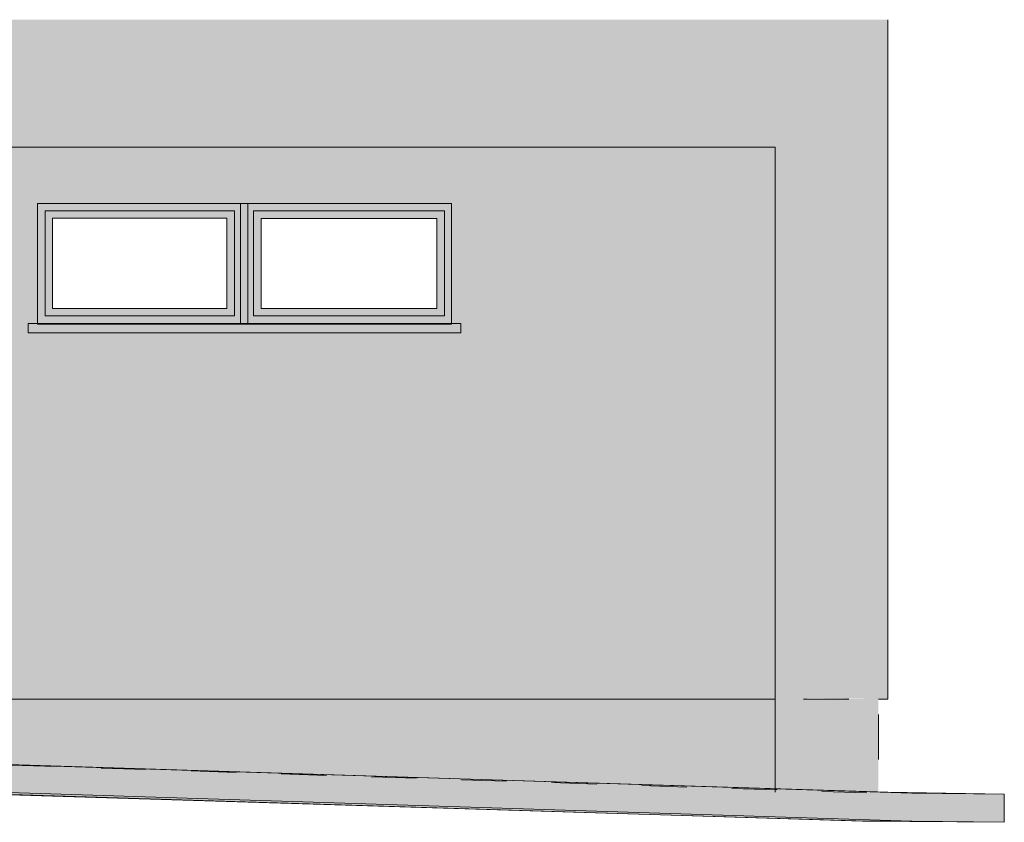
# Model space of a CAD drawing. Header units: millimetres. Extents: x -68772 to 137055, y -73300 to 19650.
# Tile 185 of 212: x 84456 to 89699, y -51170 to -46900. Entities that reach past the tile are written whole.
import ezdxf

# ---------------------------------------------------------------- set-up
doc = ezdxf.new("R2010")
doc.units = ezdxf.units.MM
doc.header["$MEASUREMENT"] = 0
doc.linetypes.add('Przerywana', pattern=[480, 240, -240])
for name, color, linetype, lineweight in [('Floors_Nr_pióra__1', 7, 'Continuous', 18), ('Interior Edges_Nr_pióra__1', 7, 'Continuous', 18), ('Nowe_0_Nr_pióra__1', 7, 'Continuous', 18), ('Nowe_810-G Ogólne_Nr_pióra__1', 7, 'Continuous', 18), ('Nowe_810-G Ogólne_Nr_pióra__26', 13, 'Continuous', 18), ('Nowe_810-G Ogólne_Nr_pióra__61', 255, 'Continuous', 18), ('Nowe_810-G Ogólne_Nr_pióra__9', 254, 'Continuous', 18), ('Nowe_Walls_Nr_pióra__1', 7, 'Continuous', 18), ('Spot Elevations_Nr_pióra__1', 7, 'Continuous', 18), ('Walls_Nr_pióra__1', 7, 'Continuous', 18)]:
    doc.layers.add(name, color=color, linetype=linetype, lineweight=lineweight)

msp = doc.modelspace()

# ---------------------------------------------------------------- hatches: boundary and pattern name
at = {"layer": 'Nowe_0_Nr_pióra__1', "linetype": 'Continuous', "lineweight": 18}
msp.add_hatch(color=7, dxfattribs=at).paths.add_polyline_path([(67096.9, -50414.7), (72209.1, -50514.7), (73188.6, -50514.7), (89078.2, -51010.5), (89698.5, -51020.3), (89698.5, -51170.3), (88943, -51164), (73143.4, -50669), (72209.1, -50669), (67096.9, -50564.7)])
at = {"layer": 'Nowe_810-G Ogólne_Nr_pióra__1', "linetype": 'Continuous', "lineweight": 18}
h = msp.add_hatch(dxfattribs=at)
h.set_pattern_fill('CEGŁA___WIĄZANIE_POSPOLITE', style=0, pattern_type=2)
h.set_pattern_definition([(0, (0, 0), (0, 67), []), (90, (0, 0), (-201, 0), [67, -67]), (90, (100.5, 67), (-201, 0), [67, -201, 67, -67]), (90, (50.25, 201), (-100.5, 0), [67, -335])])
h.paths.add_polyline_path([(78652.9, -50679.6), (89028.2, -51015.8), (89028.2, -50514.7), (79372.8, -50514.7), (79018.6, -50514.7), (78020.8, -50514.7), (77681.4, -50514.7), (76181.4, -50514.7), (73981.4, -50514.7), (73349.7, -50514.7), (74520.8, -50549.9)])
at = {"layer": 'Nowe_810-G Ogólne_Nr_pióra__26', "linetype": 'Continuous', "lineweight": 0}
h = msp.add_hatch(color=25, dxfattribs=at)
h.paths.add_polyline_path([(84551.9, -47877.7), (86755.3, -47877.7), (86755.3, -48519.5), (84551.9, -48519.5)])
h.paths.add_polyline_path([(84631.9, -47956.2), (85559.5, -47956.2), (85559.5, -48436.5), (84631.9, -48436.5)], flags=0)
h.paths.add_polyline_path([(85741.4, -47957), (86677.7, -47957), (86677.7, -48436.5), (85741.4, -48436.5)], flags=0)
msp.add_hatch(color=25, dxfattribs=at).paths.add_polyline_path([(86805.3, -48515.8), (84501.9, -48515.8), (84501.9, -48565.9), (86805.3, -48565.9)])
at = {"layer": 'Nowe_810-G Ogólne_Nr_pióra__61', "linetype": 'Continuous', "lineweight": 18}
h = msp.add_hatch(color=255, dxfattribs=at)
h.paths.add_polyline_path([(72209.1, -47877.7), (72209.1, -47577.7), (88478.2, -47577.7), (88478.2, -47877.7), (88478.2, -50514.7), (84265.9, -50514.7), (84265.9, -47877.7), (82065.9, -47877.7), (82065.9, -50514.7), (81578.9, -50514.7), (81578.9, -47877.7), (79372.8, -47877.7), (79372.8, -50514.7), (79018.6, -50514.7), (79018.6, -47877.7), (78020.8, -47877.7), (78020.8, -50514.7), (77681.4, -50514.7), (77681.4, -47877.7), (76481.4, -47877.7), (76481.4, -50514.7), (76181.4, -50514.7), (76181.4, -47877.7), (73981.4, -47877.7), (73981.4, -50514.7), (73349.7, -50514.7), (73159.1, -50514.7), (73159.1, -49915.5), (73159.1, -47877.7)])
h.paths.add_polyline_path([(86755.3, -48519.5), (86755.3, -47877.7), (84551.9, -47877.7), (84551.9, -48519.5)], flags=0)
msp.add_hatch(color=255, dxfattribs=at).paths.add_polyline_path([(89078.2, -50515.6), (89028.2, -50515.6), (89028.2, -50514.7), (89078.2, -50514.7)])
at = {"layer": 'Nowe_810-G Ogólne_Nr_pióra__9', "linetype": 'Continuous', "lineweight": 18}
msp.add_hatch(color=254, dxfattribs=at).paths.add_polyline_path([(89078.2, -46900.2), (73117.9, -46900.2), (73125.6, -47577.7), (73981.4, -47577.7), (88478.2, -47577.7), (88478.2, -50998), (88640.5, -51003.1), (88648.9, -50508.3), (89078.2, -50515.6)])

# ---------------------------------------------------------------- linework, layer by layer
at = {"layer": 'Floors_Nr_pióra__1', "color": 7, "linetype": 'Continuous', "lineweight": 18}
for p, q in [((89205.6, -51014.7), (78652.9, -50679.6)), ((78652.9, -50829.6), (89205.6, -51164.7)), ((88966.6, -51164.7), (83274, -50989.5)), ((89698.5, -51020.3), (89205.6, -51014.7)), ((89698.5, -51170.3), (89698.5, -51020.3)), ((89205.6, -51164.7), (89698.5, -51170.3))]:
    msp.add_line(p, q, dxfattribs=at)
at = {"layer": 'Interior Edges_Nr_pióra__1', "color": 7, "linetype": 'Continuous', "lineweight": 18}
msp.add_line((89205.6, -51164.7), (88966.6, -51164.7), dxfattribs=at)
at = {"layer": 'Nowe_0_Nr_pióra__1', "color": 7, "linetype": 'Continuous', "lineweight": 18, "flags": 128}
msp.add_lwpolyline([(67096.9, -50414.7), (72209.1, -50514.7), (73188.6, -50514.7), (89078.2, -51010.5), (89698.5, -51020.3), (89698.5, -51170.3), (88943, -51164), (73143.4, -50669), (72209.1, -50669), (67096.9, -50564.7)], close=True, dxfattribs=at)
at = {"layer": 'Nowe_810-G Ogólne_Nr_pióra__1', "color": 7, "linetype": 'Continuous', "lineweight": 18, "flags": 128}
msp.add_lwpolyline([(72209.1, -47577.7), (88478.2, -47577.7), (88478.2, -47877.7), (88478.2, -50514.7), (84265.9, -50514.7)], dxfattribs=at)
for points in [[(84551.9, -47877.7), (86755.3, -47877.7), (86755.3, -48519.5), (84551.9, -48519.5)], [(86755.3, -48519.5), (86755.3, -47877.7), (84551.9, -47877.7), (84551.9, -48519.5)], [(84631.9, -47956.2), (85559.5, -47956.2), (85559.5, -48436.5), (84631.9, -48436.5)], [(85741.4, -47957), (86677.7, -47957), (86677.7, -48436.5), (85741.4, -48436.5)], [(86805.3, -48515.8), (84501.9, -48515.8), (84501.9, -48565.9), (86805.3, -48565.9)]]:
    msp.add_lwpolyline(points, close=True, dxfattribs=at)
at = {"layer": 'Nowe_810-G Ogólne_Nr_pióra__1', "color": 7, "linetype": 'Przerywana', "lineweight": 18, "flags": 128}
msp.add_lwpolyline([(78652.9, -50679.6), (89028.2, -51015.8), (89028.2, -50514.7), (79372.8, -50514.7), (79018.6, -50514.7), (78020.8, -50514.7), (77681.4, -50514.7), (76181.4, -50514.7), (73981.4, -50514.7), (73349.7, -50514.7), (74520.8, -50549.9)], close=True, dxfattribs=at)
at = {"layer": 'Nowe_Walls_Nr_pióra__1', "color": 7, "linetype": 'Continuous', "lineweight": 18}
for p, q in [((84551.9, -47877.7), (86755.3, -47877.7)), ((84551.9, -48515.8), (84551.9, -47877.7)), ((85631.4, -47877.7), (85631.4, -48515.8)), ((85671.4, -48515.8), (85671.4, -47877.7)), ((86755.3, -47877.7), (86755.3, -48515.8)), ((85599.5, -47916.2), (84591.9, -47916.2)), ((84591.9, -47916.2), (84591.9, -48476.5)), ((85599.5, -48476.5), (85599.5, -47916.2)), ((85701.4, -47917), (86717.7, -47917)), ((85701.4, -48476.5), (85701.4, -47917)), ((86717.7, -47917), (86717.7, -48476.5)), ((85599.5, -48476.5), (84591.9, -48476.5)), ((86717.7, -48476.5), (85701.4, -48476.5)), ((84551.9, -48515.8), (86755.3, -48515.8)), ((88478.2, -50514.7), (72209.1, -50514.7)), ((88478.2, -50514.7), (79372.8, -50514.7)), ((86701.5, -50514.7), (84495.4, -50514.7)), ((89028.2, -50514.7), (89078.2, -50514.7))]:
    msp.add_line(p, q, dxfattribs=at)
at = {"layer": 'Spot Elevations_Nr_pióra__1', "color": 7, "linetype": 'Continuous', "lineweight": 18}
msp.add_line((89346.3, -51016.3), (89346.3, -51016.3), dxfattribs=at)
at = {"layer": 'Walls_Nr_pióra__1', "color": 7, "linetype": 'Continuous', "lineweight": 18}
for p, q in [((89078.2, -46900.2), (89078.2, -50515.6)), ((84551.9, -48476.5), (84551.9, -47877.7)), ((86755.3, -47877.7), (86755.3, -48476.5)), ((88478.2, -47877.7), (88478.2, -51010.5))]:
    msp.add_line(p, q, dxfattribs=at)

doc.saveas('drawing.dxf')
